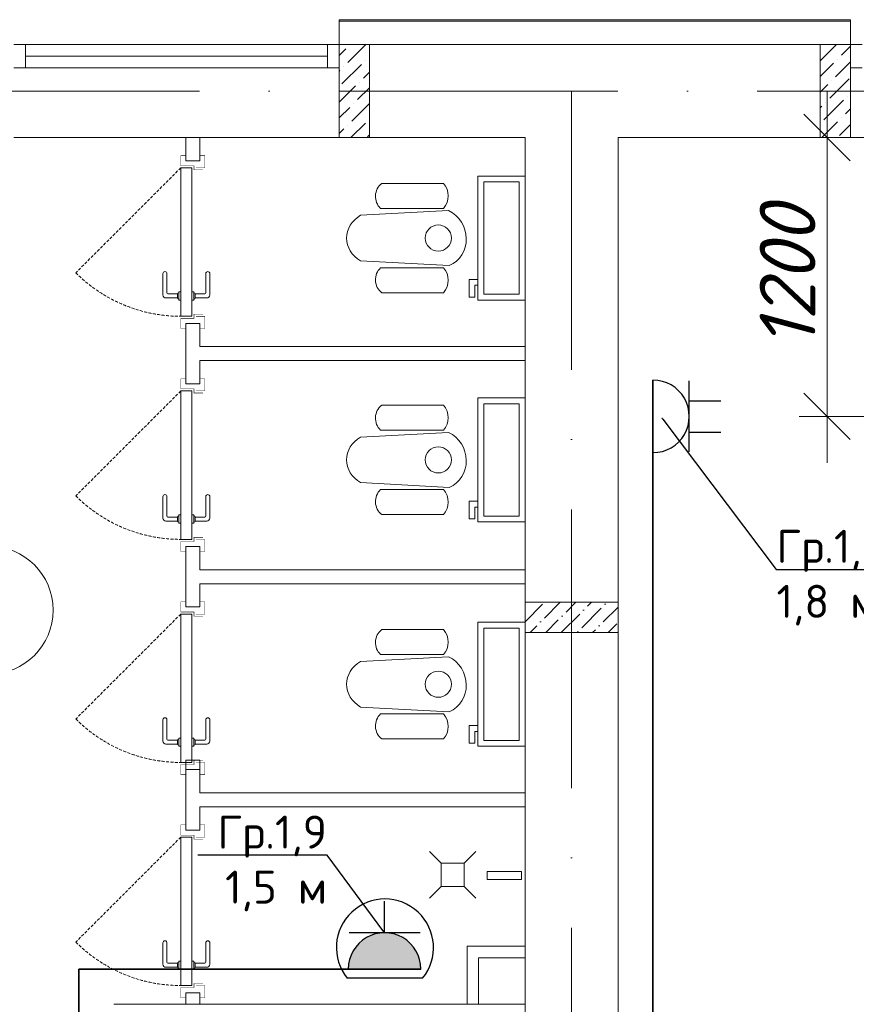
# Model space of a CAD drawing. Header units: millimetres. Extents: x 1114507 to 93926427, y 174473 to 817039.
# Tile 248 of 256: x 1666560 to 1670160, y 778495 to 782732. Entities that reach past the tile are written whole.
import ezdxf
from ezdxf import colors
from ezdxf.entities.mleader import LeaderData, LeaderLine
from ezdxf.math import Vec2, Vec3

# ---------------------------------------------------------------- set-up
doc = ezdxf.new("R2010")
doc.units = ezdxf.units.MM
doc.linetypes.add('ACAD_ISO10W100', pattern=[18, 12, -3, 0, -3])
doc.linetypes.add('Beruniy Xref$0$DASHED', pattern=[19.05, 12.7, -6.35])
for name, color, linetype, lineweight in [('.', 7, 'Continuous', 15), ('Devorlar', 7, 'Continuous', 50), ('expl', 234, 'Continuous', 13), ('размеры', 12, 'Continuous', 15), ('Сантехника', 150, 'Continuous', 13)]:
    doc.layers.add(name, color=color, linetype=linetype, lineweight=lineweight)
doc.layers.add('АСО-стены кирпич 380 мм', color=7, linetype='Continuous', lineweight=35, true_color=0x745739)
doc.layers.add('ЭО', color=20, linetype='Continuous')
doc.styles.add('ISOCPEUR 1', font='isocpeur.TTF')
doc.styles.get("Standard").update_dxf_attribs({"font": 'isocpeui.ttf'})
doc.styles.add('X_ISO', font='isocpeui.ttf')
doc.dimstyles.new('Внешние', dxfattribs={"dimtxt": 800, "dimasz": 800, "dimexe": 800, "dimexo": 100, "dimgap": 300, "dimtad": 1, "dimdec": 0, "dimzin": 9, "dimtxsty": 'Standard', "dimblk": 'ARCHTICK', "dimcen": 800, "dimdle": 800, "dimadec": 0, "dimazin": 0, "dimtfac": 1, "dimtdec": 0, "dimtmove": 0, "dimatfit": 3, "dimfxl": 0, "dimarcsym": 0})
doc.dimstyles.new('Санжар', dxfattribs={"dimtxt": 240, "dimasz": 200, "dimexe": 200, "dimexo": 200, "dimgap": 50, "dimtad": 1, "dimdec": 0, "dimtxsty": 'Standard', "dimblk": 'OBLIQUE', "dimcen": 2.5, "dimdle": 200, "dimclrd": 152, "dimclre": 152, "dimclrt": 152, "dimadec": 0, "dimazin": 0, "dimtfac": 1, "dimtdec": 0, "dimtmove": 0, "dimatfit": 3, "dimldrblk": 'OBLIQUE', "dimfxl": 0, "dimlwd": 0, "dimlwe": 0, "dimarcsym": 0})

# ---------------------------------------------------------------- blocks, each defined once
blk = doc.blocks.new('blok1qavmak')
at = {"lineweight": 0, "ltscale": 100}
h = blk.add_hatch(dxfattribs=at)
h.set_pattern_fill('ANSI36', color=256, scale=15, style=0)
h.set_pattern_definition([(45, (579291.36, -595951.81), (25.2569703, 92.6088912), [119.0625, -23.8125, 0, -23.8125])])
h.paths.add_polyline_path([(1495560.8, 780225.1), (1495560.8, 780095.1), (1495160.8, 780095.1), (1495160.8, 780225.1)])
at = {"color": 252, "lineweight": 0, "ltscale": 100}
for p, q in [((1496560.8, 782732.1), (1494360.8, 782732.1)), ((1494360.8, 782625.1), (1494360.8, 782732.1)), ((1496560.8, 782625.1), (1496560.8, 782732.1))]:
    blk.add_line(p, q, dxfattribs=at)
at = {"color": 32, "lineweight": 0, "ltscale": 100}
blk.add_line((1496560.8, 782725.1), (1494360.8, 782725.1), dxfattribs=at)
at = {"color": 5, "lineweight": 0}
for p, q in [((1493010.8, 782625.1), (1492960.8, 782625.1)), ((1494310.8, 782625.1), (1493010.8, 782625.1)), ((1493010.8, 782525.1), (1493010.8, 782625.1)), ((1494310.8, 782525.1), (1494310.8, 782625.1)), ((1494310.8, 782625.1), (1494360.8, 782625.1)), ((1494360.8, 782625.1), (1494360.8, 782525.1)), ((1496610.8, 782625.1), (1496560.8, 782625.1)), ((1496560.8, 782625.1), (1496560.8, 782525.1)), ((1494310.8, 782575.1), (1493010.8, 782575.1)), ((1492960.8, 782525.1), (1493010.8, 782525.1)), ((1494310.8, 782525.1), (1493010.8, 782525.1)), ((1494360.8, 782525.1), (1494310.8, 782525.1)), ((1496560.8, 782525.1), (1496610.8, 782525.1))]:
    blk.add_line(p, q, dxfattribs=at)
at = {"lineweight": 0, "ltscale": 100}
for p, q in [((1496560.8, 782625.1), (1494360.8, 782625.1)), ((1494360.8, 782225.1), (1494360.8, 782625.1)), ((1496560.8, 782625.1), (1496560.8, 782225.1)), ((1494360.8, 782225.1), (1492960.8, 782225.1)), ((1495160.8, 782225.1), (1494360.8, 782225.1)), ((1495160.8, 776325.1), (1495160.8, 782225.1)), ((1496560.8, 782225.1), (1495560.8, 782225.1)), ((1495560.8, 776325.1), (1495560.8, 782225.1)), ((1497960.8, 782225.1), (1496560.8, 782225.1)), ((1494960.8, 778495.1), (1494960.8, 778695.1)), ((1494960.8, 778695.1), (1495160.8, 778695.1)), ((1495160.8, 778695.1), (1495160.8, 778495.1)), ((1493390.8, 778495.1), (1495160.8, 778495.1)), ((1495160.8, 778495.1), (1494960.8, 778495.1))]:
    blk.add_line(p, q, dxfattribs=at)
at = {"linetype": 'Continuous', "lineweight": 0, "ltscale": 100}
for p, q in [((1494397.6, 782548.1, 0), (1494474.7, 782625.1, 0)), ((1494406.1, 782623.9, 0), (1494406.1, 782623.9, 0)), ((1496430.8, 782555.3, 0), (1496500.7, 782625.1, 0)), ((1496522, 782579.1, 0), (1496560.8, 782617.9, 0)), ((1494360.8, 782578.7, 0), (1494389.2, 782607, 0)), ((1494490.2, 782573.3, 0), (1494490.8, 782573.9, 0)), ((1494372.4, 782455.5, 0), (1494456.6, 782539.7, 0)), ((1494473.4, 782556.5, 0), (1494473.4, 782556.5, 0)), ((1496430.8, 782487.9, 0), (1496488.3, 782545.4, 0)), ((1496496.7, 782486.5, 0), (1496560.8, 782550.6, 0)), ((1496505.1, 782562.2, 0), (1496505.1, 782562.2, 0)), ((1494360.8, 782511.3, 0), (1494364, 782514.4, 0)), ((1494380.8, 782531.3, 0), (1494380.8, 782531.3, 0)), ((1494465, 782480.7, 0), (1494490.8, 782506.6, 0)), ((1494360.8, 782376.6, 0), (1494431.3, 782447.1, 0)), ((1494448.2, 782463.9, 0), (1494448.2, 782463.9, 0)), ((1496430.8, 782420.6, 0), (1496463, 782452.8, 0)), ((1496471.5, 782393.8, 0), (1496555.6, 782478, 0)), ((1496479.9, 782469.6, 0), (1496479.9, 782469.6, 0)), ((1494439.7, 782388.1, 0), (1494490.8, 782439.2, 0)), ((1494414.5, 782295.5, 0), (1494490.8, 782371.9, 0)), ((1494422.9, 782371.3, 0), (1494422.9, 782371.3, 0)), ((1496446.2, 782301.2, 0), (1496530.4, 782385.4, 0)), ((1496454.6, 782377, 0), (1496454.6, 782377, 0)), ((1496547.2, 782402.3, 0), (1496547.2, 782402.3, 0)), ((1494360.8, 782309.2, 0), (1494406.1, 782354.5, 0)), ((1496430.8, 782353.2, 0), (1496437.8, 782360.2, 0)), ((1496538.8, 782326.5, 0), (1496560.8, 782348.5, 0)), ((1494397.6, 782278.7, 0), (1494397.6, 782278.7, 0)), ((1494411.4, 782225.1, 0), (1494473.4, 782287.1, 0)), ((1494490.2, 782303.9, 0), (1494490.2, 782303.9, 0)), ((1496437.4, 782225.1, 0), (1496505.1, 782292.8, 0)), ((1496513.6, 782233.9, 0), (1496560.8, 782281.2, 0)), ((1496522, 782309.7, 0), (1496522, 782309.7, 0)), ((1494360.8, 782241.9, 0), (1494380.8, 782261.8, 0)), ((1494481.8, 782228.2, 0), (1494490.8, 782237.2, 0))]:
    blk.add_line(p, q, dxfattribs=at)
at = {"color": 1, "linetype": 'ACAD_ISO10W100', "lineweight": 0, "ltscale": 100}
for p, q in [((1518960.8, 782425.1), (1491960.8, 782425.1)), ((1495360.8, 782425.1), (1495360.8, 766825.1))]:
    blk.add_line(p, q, dxfattribs=at)
at = {"color": 0, "lineweight": 0}
for p, q in [((1493700.8, 782125.1), (1493760.8, 782125.1)), ((1493602, 781547.6), (1493602, 781639.5)), ((1493619.5, 781639.5), (1493619.5, 781556.4)), ((1493786.6, 781639.5), (1493786.6, 781556.4)), ((1493804.1, 781547.6), (1493804.1, 781639.5)), ((1493679, 781560.7), (1493670.2, 781560.7)), ((1493670.2, 781560.7), (1493670.2, 781525.7)), ((1493679, 781525.7), (1493679, 781560.7)), ((1493727.1, 781560.7), (1493735.8, 781560.7)), ((1493735.8, 781560.7), (1493735.8, 781525.7)), ((1493665, 781534.5), (1493615.1, 781534.5)), ((1493623.9, 781552), (1493665, 781552)), ((1493665, 781534.5), (1493665, 781552)), ((1493669.3, 781556.4), (1493670.2, 781556.4)), ((1493670.2, 781530.1), (1493669.3, 781530.1)), ((1493670.2, 781525.7), (1493679, 781525.7)), ((1493735.8, 781525.7), (1493727.1, 781525.7)), ((1493736.7, 781556.4), (1493735.8, 781556.4)), ((1493735.8, 781530.1), (1493736.7, 781530.1)), ((1493782.2, 781552), (1493741.1, 781552)), ((1493741.1, 781534.5), (1493741.1, 781552)), ((1493741.1, 781534.5), (1493790.9, 781534.5)), ((1493700.8, 781425.1), (1493760.8, 781425.1)), ((1493700.8, 781165.1), (1493760.8, 781165.1)), ((1493602, 780587.6), (1493602, 780679.5)), ((1493619.5, 780679.5), (1493619.5, 780596.4)), ((1493786.6, 780679.5), (1493786.6, 780596.4)), ((1493804.1, 780587.6), (1493804.1, 780679.5)), ((1493623.9, 780592), (1493665, 780592)), ((1493665, 780574.5), (1493665, 780592)), ((1493669.3, 780596.4), (1493670.2, 780596.4)), ((1493679, 780600.7), (1493670.2, 780600.7)), ((1493670.2, 780600.7), (1493670.2, 780565.7)), ((1493679, 780565.7), (1493679, 780600.7)), ((1493727.1, 780600.7), (1493735.8, 780600.7)), ((1493735.8, 780600.7), (1493735.8, 780565.7)), ((1493736.7, 780596.4), (1493735.8, 780596.4)), ((1493782.2, 780592), (1493741.1, 780592)), ((1493741.1, 780574.5), (1493741.1, 780592)), ((1493665, 780574.5), (1493615.1, 780574.5)), ((1493670.2, 780570.1), (1493669.3, 780570.1)), ((1493670.2, 780565.7), (1493679, 780565.7)), ((1493735.8, 780565.7), (1493727.1, 780565.7)), ((1493735.8, 780570.1), (1493736.7, 780570.1)), ((1493741.1, 780574.5), (1493790.9, 780574.5)), ((1493700.8, 780465.1), (1493760.8, 780465.1)), ((1493700.8, 780205.1), (1493760.8, 780205.1)), ((1493602, 779627.6), (1493602, 779719.5)), ((1493619.5, 779719.5), (1493619.5, 779636.4)), ((1493786.6, 779719.5), (1493786.6, 779636.4)), ((1493804.1, 779627.6), (1493804.1, 779719.5)), ((1493665, 779614.5), (1493615.1, 779614.5)), ((1493623.9, 779632), (1493665, 779632)), ((1493665, 779614.5), (1493665, 779632)), ((1493669.3, 779636.4), (1493670.2, 779636.4)), ((1493670.2, 779610.1), (1493669.3, 779610.1)), ((1493679, 779640.7), (1493670.2, 779640.7)), ((1493670.2, 779640.7), (1493670.2, 779605.7)), ((1493679, 779605.7), (1493679, 779640.7)), ((1493727.1, 779640.7), (1493735.8, 779640.7)), ((1493735.8, 779640.7), (1493735.8, 779605.7)), ((1493736.7, 779636.4), (1493735.8, 779636.4)), ((1493735.8, 779610.1), (1493736.7, 779610.1)), ((1493782.2, 779632), (1493741.1, 779632)), ((1493741.1, 779614.5), (1493741.1, 779632)), ((1493741.1, 779614.5), (1493790.9, 779614.5)), ((1493670.2, 779605.7), (1493679, 779605.7)), ((1493735.8, 779605.7), (1493727.1, 779605.7)), ((1493700.8, 779505.1), (1493760.8, 779505.1)), ((1493700.8, 779245.1), (1493760.8, 779245.1)), ((1493602, 778667.6), (1493602, 778759.5)), ((1493619.5, 778759.5), (1493619.5, 778676.4)), ((1493786.6, 778759.5), (1493786.6, 778676.4)), ((1493804.1, 778667.6), (1493804.1, 778759.5)), ((1493669.3, 778676.4), (1493670.2, 778676.4)), ((1493679, 778680.7), (1493670.2, 778680.7)), ((1493670.2, 778680.7), (1493670.2, 778645.7)), ((1493679, 778645.7), (1493679, 778680.7)), ((1493727.1, 778680.7), (1493735.8, 778680.7)), ((1493735.8, 778680.7), (1493735.8, 778645.7)), ((1493736.7, 778676.4), (1493735.8, 778676.4)), ((1493665, 778654.5), (1493615.1, 778654.5)), ((1493623.9, 778672), (1493665, 778672)), ((1493665, 778654.5), (1493665, 778672)), ((1493670.2, 778650.1), (1493669.3, 778650.1)), ((1493670.2, 778645.7), (1493679, 778645.7)), ((1493735.8, 778645.7), (1493727.1, 778645.7)), ((1493735.8, 778650.1), (1493736.7, 778650.1)), ((1493782.2, 778672), (1493741.1, 778672)), ((1493741.1, 778654.5), (1493741.1, 778672)), ((1493741.1, 778654.5), (1493790.9, 778654.5)), ((1493700.8, 778545.1), (1493760.8, 778545.1))]:
    blk.add_line(p, q, dxfattribs=at)
at = {"color": 0, "linetype": 'Beruniy Xref$0$DASHED', "lineweight": 0}
for p, q in [((1493679, 782094.5), (1493227.3, 781642.8)), ((1493679, 781134.5), (1493227.3, 780682.8)), ((1493679, 780174.5), (1493227.3, 779722.8)), ((1493679, 779214.5), (1493227.3, 778762.8))]:
    blk.add_line(p, q, dxfattribs=at)
at = {"lineweight": 0}
for p, q in [((1494748.9, 779152.5), (1494798.9, 779102.5)), ((1494948.9, 779152.5), (1494898.9, 779102.5)), ((1494898.9, 779102.5), (1494798.9, 779102.5)), ((1494798.9, 779102.5), (1494798.9, 779002.5)), ((1494898.9, 779002.5), (1494898.9, 779102.5)), ((1494997.8, 779031.5), (1494997.8, 779066.2)), ((1494997.8, 779066.2), (1495145.1, 779066.2)), ((1495145.1, 779066.2), (1495145.1, 779031.5)), ((1495145.1, 779031.5), (1494997.8, 779031.5)), ((1494748.9, 778952.5), (1494798.9, 779002.5)), ((1494798.9, 779002.5), (1494898.9, 779002.5)), ((1494948.9, 778952.5), (1494898.9, 779002.5))]:
    blk.add_line(p, q, dxfattribs=at)
at = {"color": 144, "lineweight": 0, "ltscale": 100}
for p, q in [((1495160.8, 778745.1), (1494910.8, 778745.1)), ((1494910.8, 778745.1), (1494910.8, 778495.1))]:
    blk.add_line(p, q, dxfattribs=at)
at = {"color": 0, "lineweight": 0, "const_width": 1.75}
for points in [[(1493700.8, 782147), (1493679, 782147), (1493679, 782103.2), (1493735.8, 782103.2), (1493735.8, 782085.7), (1493775.2, 782085.7)], [(1493744.6, 782094.5), (1493782.7, 782094.5), (1493782.7, 782147), (1493760.8, 782147)], [(1493700.8, 781403.2), (1493679, 781403.2), (1493679, 781447), (1493735.8, 781447), (1493735.8, 781464.5), (1493775.2, 781464.5)], [(1493744.6, 781455.7), (1493782.7, 781455.7), (1493782.7, 781403.2), (1493760.8, 781403.2)], [(1493700.8, 781187), (1493679, 781187), (1493679, 781143.2), (1493735.8, 781143.2), (1493735.8, 781125.7), (1493775.2, 781125.7)], [(1493744.6, 781134.5), (1493782.7, 781134.5), (1493782.7, 781187), (1493760.8, 781187)], [(1493700.8, 780443.2), (1493679, 780443.2), (1493679, 780487), (1493735.8, 780487), (1493735.8, 780504.5), (1493775.2, 780504.5)], [(1493744.6, 780495.7), (1493782.7, 780495.7), (1493782.7, 780443.2), (1493760.8, 780443.2)], [(1493700.8, 780227), (1493679, 780227), (1493679, 780183.2), (1493735.8, 780183.2), (1493735.8, 780165.7), (1493775.2, 780165.7)], [(1493744.6, 780174.5), (1493782.7, 780174.5), (1493782.7, 780227), (1493760.8, 780227)], [(1493700.8, 779483.2), (1493679, 779483.2), (1493679, 779527), (1493735.8, 779527), (1493735.8, 779544.5), (1493775.2, 779544.5)], [(1493744.6, 779535.7), (1493782.7, 779535.7), (1493782.7, 779483.2), (1493760.8, 779483.2)], [(1493700.8, 779267), (1493679, 779267), (1493679, 779223.2), (1493735.8, 779223.2), (1493735.8, 779205.7), (1493775.2, 779205.7)], [(1493744.6, 779214.5), (1493782.7, 779214.5), (1493782.7, 779267), (1493760.8, 779267)], [(1493700.8, 778523.2), (1493679, 778523.2), (1493679, 778567), (1493735.8, 778567), (1493735.8, 778584.5), (1493775.2, 778584.5)], [(1493744.6, 778575.7), (1493782.7, 778575.7), (1493782.7, 778523.2), (1493760.8, 778523.2)]]:
    blk.add_lwpolyline(points, dxfattribs=at)
at = {"color": 0, "lineweight": 0}
for points in [[(1493727.1, 782094.5), (1493679, 782094.5), (1493679, 781455.7), (1493727.1, 781455.7), (1493727.1, 782094.5)], [(1493727.1, 781134.5), (1493679, 781134.5), (1493679, 780495.7), (1493727.1, 780495.7), (1493727.1, 781134.5)], [(1493727.1, 780174.5), (1493679, 780174.5), (1493679, 779535.7), (1493727.1, 779535.7), (1493727.1, 780174.5)], [(1493727.1, 779214.5), (1493679, 779214.5), (1493679, 778575.7), (1493727.1, 778575.7), (1493727.1, 779214.5)]]:
    blk.add_lwpolyline(points, dxfattribs=at)
at = {"color": 0, "linetype": 'Beruniy Xref$0$DASHED', "lineweight": 0}
for centre in [(1493679, 782094.5), (1493679, 781134.5), (1493679, 780174.5), (1493679, 779214.5)]:
    blk.add_arc(centre, 638.7, 225, 270, dxfattribs=at)
at = {"color": 0, "lineweight": 0}
for centre, radius, start, end in [((1493610.8, 781639.5), 8.75, 360, 180), ((1493795.3, 781639.5), 8.75, 360, 180), ((1493615.1, 781547.6), 13.1, 180, 270), ((1493623.9, 781556.4), 4.37, 180, 270), ((1493669.3, 781552), 4.37, 90, 180), ((1493669.3, 781534.5), 4.37, 180, 270), ((1493736.7, 781552), 4.37, 360, 90), ((1493736.7, 781534.5), 4.37, 270, 360), ((1493782.2, 781556.4), 4.37, 270, 360), ((1493790.9, 781547.6), 13.1, 270, 360), ((1493610.8, 780679.5), 8.75, 360, 180), ((1493795.3, 780679.5), 8.75, 360, 180), ((1493615.1, 780587.6), 13.1, 180, 270), ((1493623.9, 780596.4), 4.37, 180, 270), ((1493669.3, 780592), 4.37, 90, 180), ((1493736.7, 780592), 4.37, 360, 90), ((1493782.2, 780596.4), 4.37, 270, 360), ((1493790.9, 780587.6), 13.1, 270, 360), ((1493669.3, 780574.5), 4.37, 180, 270), ((1493736.7, 780574.5), 4.37, 270, 360), ((1493610.8, 779719.5), 8.75, 360, 180), ((1493795.3, 779719.5), 8.75, 360, 180), ((1493615.1, 779627.6), 13.1, 180, 270), ((1493623.9, 779636.4), 4.37, 180, 270), ((1493669.3, 779632), 4.37, 90, 180), ((1493669.3, 779614.5), 4.37, 180, 270), ((1493736.7, 779632), 4.37, 360, 90), ((1493736.7, 779614.5), 4.37, 270, 360), ((1493782.2, 779636.4), 4.37, 270, 360), ((1493790.9, 779627.6), 13.1, 270, 360), ((1493610.8, 778759.5), 8.75, 360, 180), ((1493795.3, 778759.5), 8.75, 360, 180), ((1493623.9, 778676.4), 4.37, 180, 270), ((1493669.3, 778672), 4.37, 90, 180), ((1493736.7, 778672), 4.37, 360, 90), ((1493782.2, 778676.4), 4.37, 270, 360), ((1493615.1, 778667.6), 13.1, 180, 270), ((1493669.3, 778654.5), 4.37, 180, 270), ((1493736.7, 778654.5), 4.37, 270, 360), ((1493790.9, 778667.6), 13.1, 270, 360)]:
    blk.add_arc(centre, radius, start, end, dxfattribs=at)
at = {"layer": 'АСО-стены кирпич 380 мм', "color": 5, "lineweight": 0}
for p, q in [((1493700.8, 782125.1), (1493700.8, 782225.2)), ((1493760.8, 782225.2), (1493760.8, 782125.1)), ((1493760.8, 782125.1), (1493700.8, 782125.1)), ((1493700.8, 781165.1), (1493700.8, 781425.1)), ((1493700.8, 781425.1), (1493760.8, 781425.1)), ((1493760.8, 781425.1), (1493760.8, 781325.1)), ((1493760.8, 781325.1), (1495160.8, 781325.1)), ((1495160.8, 781325.1), (1495160.8, 781265.1)), ((1493760.8, 781265.1), (1493760.8, 781165.1)), ((1495160.8, 781265.1), (1493760.8, 781265.1)), ((1493760.8, 781165.1), (1493700.8, 781165.1)), ((1493700.8, 780205.1), (1493700.8, 780465.1)), ((1493700.8, 780465.1), (1493760.8, 780465.1)), ((1493760.8, 780465.1), (1493760.8, 780365.1)), ((1493760.8, 780365.1), (1495160.8, 780365.1)), ((1495160.8, 780365.1), (1495160.8, 780305.1)), ((1493760.8, 780305.1), (1493760.8, 780205.1)), ((1495160.8, 780305.1), (1493760.8, 780305.1)), ((1493760.8, 780205.1), (1493700.8, 780205.1)), ((1493700.8, 779245.1), (1493700.9, 779545.1)), ((1493700.9, 779545.1), (1493760.9, 779545.1)), ((1493760.9, 779545.1), (1493760.8, 779405.1)), ((1493760.8, 779405.1), (1495160.8, 779405.1)), ((1495160.8, 779405.1), (1495160.8, 779345.1)), ((1493760.8, 779345.1), (1493760.8, 779245.1)), ((1495160.8, 779345.1), (1493760.8, 779345.1)), ((1493760.8, 779245.1), (1493700.8, 779245.1)), ((1493700.8, 778495.1), (1493700.8, 778545.1)), ((1493760.8, 778545.1), (1493760.8, 778495.1))]:
    blk.add_line(p, q, dxfattribs=at)
at = {"layer": 'размеры', "lineweight": 0, "ltscale": 5}
for p, q in [((1494360.8, 782625.1), (1494490.8, 782625.1)), ((1494360.8, 782225.1), (1494360.8, 782625.1)), ((1494490.8, 782625.1), (1494490.8, 782225.1)), ((1496560.8, 782625.1), (1496430.8, 782625.1)), ((1496430.8, 782625.1), (1496430.8, 782225.1)), ((1496560.8, 782225.1), (1496560.8, 782625.1)), ((1494490.8, 782225.1), (1494360.8, 782225.1)), ((1496430.8, 782225.1), (1496560.8, 782225.1))]:
    blk.add_line(p, q, dxfattribs=at)
for points in [[(1495560.8, 780225.1), (1495560.8, 780095.1), (1495160.8, 780095.1), (1495160.8, 780225.1)], [(1495560.8, 780095.1), (1495560.8, 780225.1), (1495160.8, 780225.1), (1495160.8, 780095.1)]]:
    blk.add_lwpolyline(points, close=True, dxfattribs=at)
at = {"layer": 'Сантехника', "lineweight": 0}
for p, q in [((1494544.1, 782027.9), (1494809.4, 782027.9)), ((1494831.5, 781910.7), (1494452.7, 781890.4)), ((1494538.7, 781919.8), (1494809.4, 781919.8)), ((1494452.7, 781694.4), (1494834.4, 781673.9)), ((1494538.7, 781664.9), (1494809.4, 781664.9)), ((1494544.1, 781556.8), (1494809.4, 781556.8)), ((1494544.1, 781073.5), (1494809.4, 781073.5)), ((1494538.7, 780965.4), (1494809.4, 780965.4)), ((1494831.5, 780956.3), (1494452.7, 780936)), ((1494452.7, 780740), (1494834.4, 780719.5)), ((1494538.7, 780710.5), (1494809.4, 780710.5)), ((1494544.1, 780602.4), (1494809.4, 780602.4)), ((1494544.1, 780107.9), (1494809.4, 780107.9)), ((1494831.5, 779990.7), (1494452.7, 779970.4)), ((1494538.7, 779999.8), (1494809.4, 779999.8)), ((1494452.7, 779774.4), (1494834.4, 779753.9)), ((1494538.7, 779744.9), (1494809.4, 779744.9)), ((1494544.1, 779636.8), (1494809.4, 779636.8))]:
    blk.add_line(p, q, dxfattribs=at)
for points in [[(1495160.8, 782059.1), (1494957.6, 782059.1), (1494957.6, 781525.7), (1495160.8, 781525.7)], [(1495135.8, 782034.1), (1494982.6, 782034.1), (1494982.6, 781550.7), (1495135.8, 781550.7)], [(1495160.8, 781104.7), (1494957.6, 781104.7), (1494957.6, 780571.3), (1495160.8, 780571.3)], [(1495135.8, 781079.7), (1494982.6, 781079.7), (1494982.6, 780596.3), (1495135.8, 780596.3)], [(1495160.8, 780139.1), (1494957.6, 780139.1), (1494957.6, 779605.7), (1495160.8, 779605.7)], [(1495135.8, 780114.1), (1494982.6, 780114.1), (1494982.6, 779630.7), (1495135.8, 779630.7)]]:
    blk.add_lwpolyline(points, close=True, dxfattribs=at)
for points in [[(1494957.6, 781614.6), (1494919.5, 781614.6), (1494919.5, 781538.4), (1494944.9, 781538.4), (1494944.9, 781589.2), (1494957.6, 781589.2)], [(1494957.6, 780660.2), (1494919.5, 780660.2), (1494919.5, 780584), (1494944.9, 780584), (1494944.9, 780634.8), (1494957.6, 780634.8)], [(1494957.6, 779694.6), (1494919.5, 779694.6), (1494919.5, 779618.4), (1494944.9, 779618.4), (1494944.9, 779669.2), (1494957.6, 779669.2)]]:
    blk.add_lwpolyline(points, dxfattribs=at)
for centre in [(1494787.2, 781792.4), (1494787.2, 780838), (1494787.2, 779872.4)]:
    blk.add_circle(centre, 56.3, dxfattribs=at)
for centre, radius, start, end in [((1494588.3, 781971.5), 71.6, 128.0827, 226.1727), ((1494747.6, 781973.9), 82.1, 318.785, 41.145), ((1494588.3, 781613.2), 71.6, 133.8273, 231.9173), ((1494747.6, 781610.8), 82.1, 318.855, 41.215), ((1494588.3, 781017.1), 71.6, 128.0827, 226.1727), ((1494747.6, 781019.5), 82.1, 318.785, 41.145), ((1494588.3, 780658.8), 71.6, 133.8273, 231.9173), ((1494747.6, 780656.4), 82.1, 318.855, 41.215), ((1494588.3, 780051.5), 71.6, 128.0827, 226.1727), ((1494747.6, 780053.9), 82.1, 318.785, 41.145), ((1494588.3, 779693.2), 71.6, 133.8273, 231.9173), ((1494747.6, 779690.8), 82.1, 318.855, 41.215)]:
    blk.add_arc(centre, radius, start, end, dxfattribs=at)
at = {"layer": 'Сантехника', "lineweight": 0, "extrusion": (0, 0, -1)}
for centre, major_axis, ratio, start_param, end_param in [((1494779.9, 781793.7), (70.6, -111.3), 0.957892, 4.142259, 6.427427), ((1494530.5, 781792.4), (138, 0), 0.859529, 2.169462, 4.113723), ((1494530.5, 780838), (138, 0), 0.859529, 2.169462, 4.113723), ((1494779.9, 780839.3), (70.6, -111.3), 0.957892, 4.142259, 6.427427), ((1494779.9, 779873.7), (70.6, -111.3), 0.957892, 4.142259, 6.427427), ((1494530.5, 779872.4), (138, 0), 0.859529, 2.169462, 4.113723)]:
    blk.add_ellipse(centre, major_axis=major_axis, ratio=ratio, start_param=start_param, end_param=end_param, dxfattribs=at)
blk = doc.blocks.new('ауцп')
at = {"color": 152, "lineweight": 30, "ltscale": 60, "true_color": 0x006edd}
blk.add_line((3357036.7, 1654646.7), (3357036.7, 1654921), dxfattribs=at)
at = {"layer": 'ЭО', "color": 152, "lineweight": 30, "ltscale": 10, "true_color": 0x006edd}
for p, q in [((3356896.4, 1654643.7), (3356896.4, 1654923.7)), ((3357036.7, 1654844.3), (3357158.3, 1654844.3)), ((3357036.7, 1654722.9), (3357158.3, 1654722.9))]:
    blk.add_line(p, q, dxfattribs=at)
blk.add_arc((3356896.7, 1654783.7), 140, 269.8964, 90.1036, dxfattribs=at)
blk = doc.blocks.new('_Oblique')
at = {"color": 0, "linetype": 'ByBlock', "lineweight": -2}
blk.add_line((-0.5, -0.5), (0.5, 0.5), dxfattribs=at)
blk = doc.blocks.new('*D1825')
at = {"color": 152, "linetype": 'Continuous', "lineweight": 0, "ltscale": 100, "transparency": 16777216}
for p, q in [((1670033.9, 782425.1), (1670033.9, 780825.1)), ((1669913.9, 782225.1), (1670233.9, 782225.1)), ((1669913.9, 781025.1), (1670233.9, 781025.1))]:
    blk.add_line(p, q, dxfattribs=at)
at = {"layer": 'Defpoints', "color": 0, "lineweight": 35, "ltscale": 100, "transparency": 16777216}
for p in [(1669134.9, 782225.1), (1669134.9, 781025.1), (1670033.9, 781025.1)]:
    blk.add_point(p, dxfattribs=at)
at = {"color": 152, "lineweight": 0, "ltscale": 100, "transparency": 16777216, "xscale": 200, "yscale": 200, "zscale": 200}
for p, rotation in [((1670033.9, 782225.1), 90), ((1670033.9, 781025.1), 270)]:
    blk.add_blockref('_Oblique', p, dxfattribs=dict(at, rotation=rotation))
at = {"color": 152, "lineweight": 35, "ltscale": 100, "transparency": 16777216, "insert": (1669863.9, 781625.1), "char_height": 240, "attachment_point": 5, "rotation": 90, "bg_fill": 3, "box_fill_scale": 1.1, "bg_fill_color": 256, "bg_fill_true_color": 13158600, "bg_fill_transparency": 0}
blk.add_mtext('1200', dxfattribs=at)
blk = doc.blocks.new('_Dot')
at = {"color": 0, "linetype": 'ByBlock', "lineweight": -2}
blk.add_line((-0.5, 0), (-1, 0), dxfattribs=at)
at = {"color": 0, "linetype": 'ByBlock', "const_width": 0.5}
blk.add_lwpolyline([(-0.25, 0, 1), (0.25, 0, 1)], format="xyb", close=True, dxfattribs=at)
blk = doc.blocks.new('_ArchTick')
at = {"color": 0, "linetype": 'ByBlock', "const_width": 0.15}
blk.add_lwpolyline([(-0.5, -0.5), (0.5, 0.5)], dxfattribs=at)
blk = doc.blocks.new('blok1germet')
at = {"layer": '.', "lineweight": 35, "transparency": 33554457}
h = blk.add_hatch(color=256, dxfattribs=at)
h.dxf.hatch_style = 1
h.paths.add_polyline_path([(5465614.3, 3088929.8), (5465926.2, 3088929.8, 1.00181)])
at = {"color": 1, "lineweight": 30, "ltscale": 60}
blk.add_line((5465922.9, 3089086.1), (5465617.4, 3089086.1), dxfattribs=at)
at = {"layer": 'ЭО', "color": 1, "lineweight": 30, "ltscale": 10}
for p, q in [((5465770.1, 3089086.1), (5465770.1, 3089221.6)), ((5465926.2, 3088929.8), (5465614.3, 3088929.8))]:
    blk.add_line(p, q, dxfattribs=at)
blk.add_arc((5465770.3, 3088930.1), 156, 359.8964, 180.1036, dxfattribs=at)

msp = doc.modelspace()

# ---------------------------------------------------------------- linework, layer by layer
at = {"layer": 'expl', "lineweight": 0}
msp.add_circle((1666428.6, 780191.3), 275.1, dxfattribs=at)

# ---------------------------------------------------------------- next in the draw order: block references
at = {"color": 0}
msp.add_blockref('blok1qavmak', (173574, 0), dxfattribs=at)

# ---------------------------------------------------------------- next in the draw order: linework, layer by layer
at = {"color": 0, "lineweight": 35, "ltscale": 100}
for p, q in [((1669284.9, 781181.1), (1669284.9, 776475.1)), ((1666814.9, 776475.1), (1666814.9, 778646.7)), ((1666814.9, 778646.7), (1668286, 778646.7))]:
    msp.add_line(p, q, dxfattribs=at)
at = {"color": 2, "lineweight": 30, "ltscale": 100}
msp.add_line((1668293.4, 778607), (1667969.7, 778607), dxfattribs=at)
at = {"color": 2, "lineweight": 30}
msp.add_arc((1668131.5, 778739.3), 209, 320.754, 219.246, dxfattribs=at)

# ---------------------------------------------------------------- next in the draw order: block references
at = {"lineweight": 30, "xscale": 1.114080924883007, "yscale": 1.114080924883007, "zscale": 1.114080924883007}
msp.add_blockref('ауцп', (-2070569.4, -1062537.9), dxfattribs=at)
at = {"layer": 'Devorlar', "color": 0, "lineweight": 35}
msp.add_blockref('blok1germet', (-3797640.3, -2310283.1), dxfattribs=at)

# ---------------------------------------------------------------- next in the draw order: leaders
at = {"lineweight": 0}
ml = msp.add_multileader_mtext('Standard', dxfattribs=at)
ml.set_content('{\\fISOCPEUR|b0|i0|c204|p34;Гр.1,9\\P1,5 м}', color=256, style='X_ISO')
ml.set_leader_properties()
ml.set_arrow_properties(name='DOT')
ml.build(insert=Vec2(0, 0))
ml.multileader.update_dxf_attribs({"text_left_attachment_type": 6, "text_right_attachment_type": 6, "dogleg_length": 0.36, "arrow_head_size": 5.68})
ctx = ml.context
ctx.base_point, ctx.char_height, ctx.arrow_head_size, ctx.landing_gap_size, ctx.plane_origin = Vec3(1667448.4, 779136.7), 142.116, 5.68, 0.568, Vec3(1669489.2, 779280.5)
ctx.left_attachment, ctx.right_attachment, ctx.text_align_type = 6, 6, 2
notes = []
notes.append((ctx, [(0, (1, 1, 0), (1667883.4, 779136.7), (-1, 0), 0.36, [(0, [(1668130.1, 778802.9)], 0, [])])]))
ctx.mtext.insert, ctx.mtext.rotation, ctx.mtext.width, ctx.mtext.alignment, ctx.mtext.flow_direction = Vec3(1667882.5, 779307.3), 6.283185, 1220.836, 3, 5
for ctx, leaders in notes:
    for number, flags, end, landing, length, lines in leaders:
        leader = LeaderData()
        leader.index, (leader.has_last_leader_line, leader.has_dogleg_vector, leader.attachment_direction) = number, flags
        leader.last_leader_point, leader.dogleg_vector, leader.dogleg_length = Vec3(end), Vec3(landing), length
        for number, points, colour, breaks in lines:
            line = LeaderLine()
            line.index, line.vertices, line.color, line.breaks = number, Vec3.list(points), colors.encode_raw_color(colour), breaks
            leader.lines.append(line)
        ctx.leaders.append(leader)

# ---------------------------------------------------------------- next in the draw order: dimensions: what is measured, and where the dimension line sits
at = {"color": 0, "lineweight": 35, "ltscale": 100}
dim = msp.add_linear_dim(base=(1670033.9, 781025.1), p1=(1669134.9, 782225.1), p2=(1669134.9, 781025.1), angle=90, dimstyle='Санжар', override={"dimfxl": 120, "dimfxlon": 1, "dimtfill": 1, "dimarcsym": 1}, dxfattribs=at)
dim.commit()
dim.dimension.update_dxf_attribs({"geometry": '*D1825', "text_midpoint": (1669863.9, 781625.1)})

# ---------------------------------------------------------------- next in the draw order: texts
at = {"linetype": 'ByBlock', "lineweight": 30, "ltscale": 10, "insert": (1197603, 784433.1, 0), "char_height": 250, "width": 18040, "attachment_point": 1, "style": 'ISOCPEUR 1'}
msp.add_mtext('     Рабочая документация по объекту: {\\C7;школы ^J}     Настоящий проект выполнен на основании чертежей марки АС, ВК и ОВ в соответствии с требованиями КМК и ПУЭ.\\P     Внешнее электроснабжение решается в отдельном проекте "Внутриплощадочных сетей"\\P     Проект энергоснабжения школы.\\P     Установленная мощность 33,6 кВт; Расчетная мощность 30,2 кВт  \\P     По надежности энергоснабжения школа относится к потребителям II категории.\\P\\pi1291.6675,t0,19518.5175;{\\LСиловое электрооборудование:\\P\\pi0,tz;}     В качестве вводно-распределительного и силового щита принят щит {\\C0;ПР11-3060-21УЗ (изготовить индв. по заказу) }. В качестве осветительного и силового щита принять щит ЩРВ-6 {\\C0;(изготовить индв. по заказу)} и щит комплектный ОЩВ.\\P\\pt0,19518.5175;     Электропотребителями здания  являются: освещение, штепсельные розетки, электропотребители технологического оборудования. Главный распределительный щит, силовые щиты и щиты освещения приняты сборными с модульными автоматическими выключателями с установкой на DIN-рейку по индивидуальному заказу. В распределительных щитах предусматривается устройство заземляющей шины. Фазораспределение злектронагрузок должно быть равномерным. Автоматические выключатели на розеточных группах имеют устройства  защитного отключения. \\P\\ptz;     Силовыми электроприемниками являются потребители сантехнического и технологического оборудования помещений. Магистральные и распределительные сети выполняются медным кабелем ВВГнг  в винипластовых  трубах в стенах срыто под штукатуркой. Ответвительные коробки установить скрыто на стене.\\P     1.  Розетки разместить на высоте 1800 мм от чистого пола в  помещениях   для  пребывания  детей  (А также см. уточнение по плану)  согласно пункта 12.34 КМК КМК КМК 2.04.17-19. ^J     2.  Выключатели во всех помещениях разместить на высоте 1800 мм.  Отступ от проёмов дверей - 200 мм, а также см. уточнение по плану.^J  Допускается установка выключателей под потолком с управлением при помощи шнура. ПУЭ п. 6.6.31.^J  Установка штепсельных розеток в ванных комнатах, душевых, мыльных помещениях бань, помещениях, содержащих нагреватели для саун (далее по тексту «саунах»), а также в стиральных помещениях прачечных не допускается ПУЭ п. 7.1.48.^JМинимальное расстояние от выключателей, штепсельных розеток и элементов электроустановок до газопроводов должно быть не менее 0,5 м ПУЭ п. 7.1.50.\\P{\\O      \\L\\oЭлектроосвещение}\\P     В соответствии КМК КМК 2.01.05-19. в проекте предусматривается общее рабочее, эвакуационное освещение на напряжение 220В.  Рабочее освещение предусматривается во всех помещениях комплекса, эвакуационное - в коридорах, в фойе, лестничных клетках, вестибюле. На выходах по пути эвакуации устанавливаются световые указатели "Выход" с аккумуляторными  батареями. Светильники аварийного освещения обозначаются значком "А" и выбираются из числа светильников рабочего освещения и питаются от щита ЩАО. Управление освещением выполняется включателями, устанавливаемыми по месту. Выбор светильников произведен в соответствии с назначением помещений, их конструктивными особенностями и характеристикой окружающей среды. В качестве источников света приняты светильники потолочные светодиодные LED панели и {\\C0;светодиодные линейные светильники} . Групповые сети освещения выполняются медным кабелем ВВГнг в винипластовой трубе.\\P\\pi1896.36,t0,28627.16;{\\LЗаземление}\\P\\pi0,tz;     Для защиты от поражения  электрическим током применяется система заземления TN-S  (используется 3я и 5я  жила  кабеля) и выполняется уравнивание потенциалов. Все металлические нетоковедущие части электрооборудования подлежат заземлению. В качестве заземляющих проводников используются нулевые провода сети и специальные заземляющие проводники, прокладываемые совместно с рабочими проводниками от электрощитов до электропотребителей. Сопротивление растеканию тока заземляющих устройств не должно превышать 4 Ом в любое время года. Внутренний контур заземления необходимо присоединить к наружному контуру заземления. Защита от заноса высокого потенциала и уравнивание потенциалов выполняется путем присоединения металлической арматуры фундаментов к горизонтальному  заземлителю. Все соединения выполнить сваркой.', dxfattribs=at)

# ---------------------------------------------------------------- next in the draw order: leaders
at = {"color": 0, "lineweight": 15}
msp.add_leader([(1671928.9, 783893.7), (1668830.6, 772466.9)], dimstyle='Внешние', dxfattribs=at)
at = {"lineweight": 0}
ml = msp.add_multileader_mtext('Standard', dxfattribs=at)
ml.set_content('{\\fISOCPEUR|b0|i0|c204|p34;Гр.1,6\\P1,8 м}', color=256, style='X_ISO')
ml.set_leader_properties()
ml.set_arrow_properties(name='DOT')
ml.build(insert=Vec2(0, 0))
ml.multileader.update_dxf_attribs({"text_left_attachment_type": 6, "text_right_attachment_type": 6, "dogleg_length": 0.36, "arrow_head_size": 5.68})
ctx = ml.context
ctx.base_point, ctx.char_height, ctx.arrow_head_size, ctx.landing_gap_size, ctx.plane_origin = Vec3(1669815.8, 780366.5), 142.116, 5.68, 0.568, Vec3(1671856.6, 780510.3)
ctx.left_attachment, ctx.right_attachment = 6, 6
notes = []
notes.append((ctx, [(1, (1, 1, 0), (1669815.6, 780366.5), (1, 0), 0.205, [(0, [(1669324.4, 781017)], 0, [])])]))
ctx.mtext.insert, ctx.mtext.rotation, ctx.mtext.width, ctx.mtext.flow_direction = Vec3(1669816.4, 780537.1), 6.283185, 1220.836, 5
for ctx, leaders in notes:
    for number, flags, end, landing, length, lines in leaders:
        leader = LeaderData()
        leader.index, (leader.has_last_leader_line, leader.has_dogleg_vector, leader.attachment_direction) = number, flags
        leader.last_leader_point, leader.dogleg_vector, leader.dogleg_length = Vec3(end), Vec3(landing), length
        for number, points, colour, breaks in lines:
            line = LeaderLine()
            line.index, line.vertices, line.color, line.breaks = number, Vec3.list(points), colors.encode_raw_color(colour), breaks
            leader.lines.append(line)
        ctx.leaders.append(leader)

doc.saveas('drawing.dxf')
